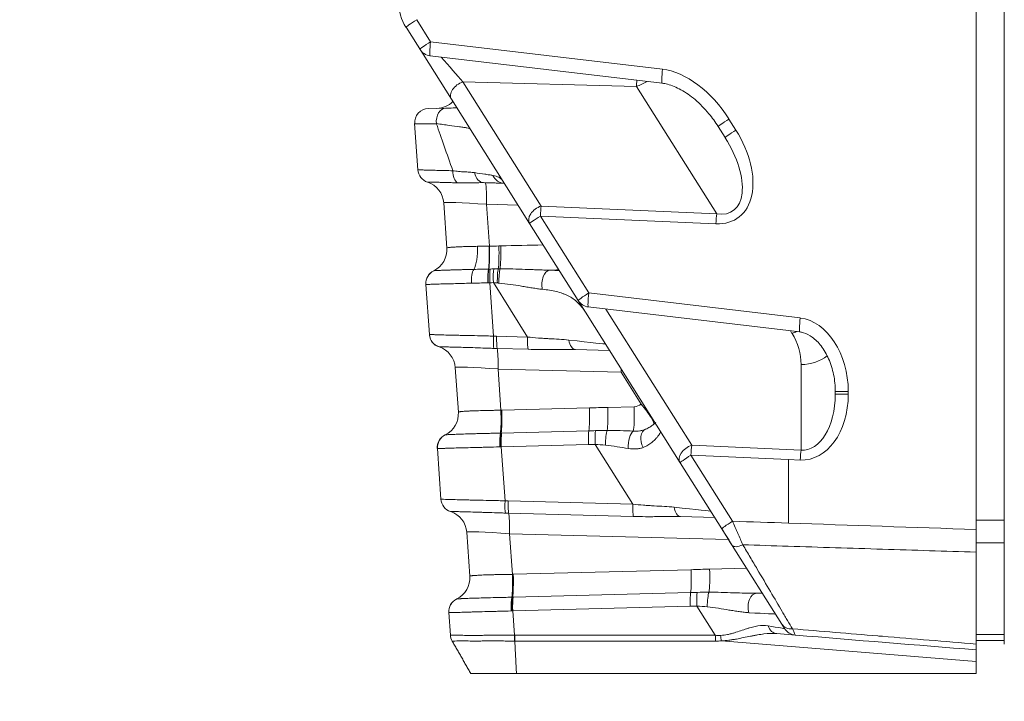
# Model space of a CAD drawing. Header units: millimetres. Extents: x 4 to 836, y 5 to 589.
# Tile 31 of 154: x 468 to 489, y 72 to 87. Entities that reach past the tile are written whole.
import ezdxf

# ---------------------------------------------------------------- set-up
doc = ezdxf.new("R2010")
doc.units = ezdxf.units.MM
doc.layers.add('1', color=7, linetype='Continuous', true_color=0xffffff)
doc.styles.add('ideas_simplex', font='simplex.shx')
doc.dimstyles.get("Standard").update_dxf_attribs({"dimtxt": 0.18, "dimasz": 0.18, "dimexe": 0.18, "dimexo": 0.0625, "dimgap": 0.09, "dimtad": 0, "dimtih": 1, "dimtoh": 1, "dimdec": 4, "dimzin": 0, "dimdsep": 46, "dimtxsty": 'Standard', "dimcen": 0.09, "dimadec": 0, "dimazin": 0, "dimtfac": 1, "dimtdec": 4, "dimtofl": 0, "dimtmove": 0, "dimatfit": 3, "dimfxl": 1, "dimtolj": 1, "dimtzin": 0, "dimarcsym": 0})

# ---------------------------------------------------------------- blocks, each defined once
blk = doc.blocks.new('_U0')
at = {"layer": '1', "color": 152, "lineweight": 13}
for p, q in [((379.695031, 124.782597), (379.695031, 47.920068)), ((504.495031, 74.90566), (504.495031, 47.920068))]:
    blk.add_line(p, q, dxfattribs=at)
at = {"layer": '1', "color": 87, "lineweight": 25}
for p, q in [((435.007531, 57.045068), (433.507531, 57.045068)), ((433.507531, 57.045068), (433.507531, 51.420068)), ((450.682531, 57.045068), (449.182531, 57.045068)), ((450.682531, 51.420068), (450.682531, 57.045068)), ((433.507531, 51.420068), (435.007531, 51.420068)), ((449.182531, 51.420068), (450.682531, 51.420068))]:
    blk.add_line(p, q, dxfattribs=at)
at = {"layer": '1', "color": 27, "lineweight": 13}
blk.add_line((379.695031, 49.920068), (504.495031, 49.920068), dxfattribs=at)
at = {"layer": '1', "color": 27, "lineweight": 18}
for points in [[(379.695031, 49.920068), (382.69503, 50.449049), (382.695033, 49.391087)], [(504.495031, 49.920068), (501.495033, 49.391087), (501.49503, 50.449049)]]:
    blk.add_solid(points, dxfattribs=at)
at = {"layer": '1', "color": 87, "linetype": 'Continuous', "lineweight": 25, "char_height": 3, "attachment_point": 7, "line_spacing_factor": 1.204819, "style": 'ideas_simplex'}
for s, insert in [('\\W1.1692;124,8', (434.979031, 59.180068)), ('\\W1.1692;4.913', (434.979031, 51.867568))]:
    blk.add_mtext(s, dxfattribs=dict(at, insert=insert))

msp = doc.modelspace()

# ---------------------------------------------------------------- linework, layer by layer
at = {"layer": '1', "color": 143, "linetype": 'Continuous', "lineweight": 18}
for p, q in [((488.795, 76.025), (488.795, 195.898)), ((477.016, 85.182), (476.049, 86.717)), ((476.563, 86.11), (481.504, 85.526)), ((478.682, 82.538), (477.016, 85.182)), ((476.525, 84.984), (476.895, 84.994)), ((476.302, 83.683), (476.233, 84.664)), ((482.849, 84.366), (482.699, 84.603)), ((476.92, 82.016), (476.852, 82.978)), ((479.714, 80.9), (478.682, 82.538)), ((476.547, 80.177), (476.473, 81.242)), ((481.89, 77.446), (479.714, 80.9)), ((479.932, 80.762), (484.437, 80.229)), ((480.383, 79.837), (479.658, 79.856)), ((477.164, 78.523), (477.098, 79.471)), ((485.195, 78.904), (485.195, 78.959)), ((476.792, 76.67), (476.717, 77.748)), ((482.775, 76.04), (481.89, 77.446)), ((482.625, 76.279), (481.9, 76.298)), ((477.408, 75.029), (477.343, 75.965)), ((482.998, 75.687), (482.775, 76.04)), ((484.055, 74.009), (482.998, 75.687)), ((488.195, 73.586), (488.195, 75.542)), ((488.795, 73.586), (488.795, 75.531)), ((483.519, 74.668), (483.638, 74.671)), ((476.995, 73.775), (476.961, 74.254)), ((484.115, 73.914), (484.055, 74.009)), ((484.345, 73.775), (483.946, 73.807)), ((488.195, 73.461), (488.195, 73.213)), ((488.195, 72.961), (488.195, 73.213)), ((478.402, 72.961), (488.195, 72.961))]:
    msp.add_line(p, q, dxfattribs=at)
at = {"layer": '1', "color": 143, "linetype": 'Continuous', "lineweight": 13}
for p, q in [((476.278, 86.877), (476.574, 86.408)), ((476.574, 86.408), (481.515, 85.824)), ((477.262, 85.554), (478.928, 82.91)), ((480.961, 85.457), (477.262, 85.554)), ((482.67, 82.744), (480.961, 85.457)), ((482.929, 84.763), (483.078, 84.526)), ((476.509, 83.418), (476.508, 83.418)), ((477.764, 82.948), (477.827, 82.055)), ((478.435, 82.93), (477.764, 82.948)), ((478.928, 82.91), (482.67, 82.744)), ((482.653, 82.532), (478.911, 82.698)), ((478.911, 82.698), (479.943, 81.06)), ((477.835, 81.277), (477.914, 80.142)), ((478.638, 80.122), (477.91, 81.279)), ((479.943, 81.06), (484.448, 80.527)), ((480.309, 80.717), (482.136, 77.818)), ((477.98, 80.14), (478.638, 80.122)), ((484.272, 80.2), (484.24, 80.252)), ((476.754, 79.912), (476.754, 79.912)), ((478.649, 79.86), (477.991, 79.878)), ((484.465, 77.715), (484.465, 79.534)), ((478.009, 79.441), (478.071, 78.563)), ((480.631, 79.372), (478.009, 79.441)), ((481.059, 78.694), (480.631, 79.372)), ((485.195, 78.959), (485.471, 78.959)), ((485.195, 78.904), (485.471, 78.904)), ((485.471, 78.959), (485.471, 78.904)), ((478.089, 78.563), (479.956, 78.612)), ((480.348, 78.624), (480.908, 78.639)), ((478.086, 78.076), (479.944, 78.125)), ((479.937, 77.833), (478.079, 77.784)), ((480.88, 76.564), (480.078, 77.837)), ((478.079, 77.784), (478.159, 76.635)), ((482.136, 77.818), (484.465, 77.715)), ((482.119, 77.606), (483.005, 76.2)), ((484.195, 77.514), (482.119, 77.606)), ((484.448, 77.503), (484.195, 77.514)), ((484.195, 77.514), (484.195, 76.16)), ((478.225, 76.633), (480.88, 76.564)), ((476.999, 76.406), (476.999, 76.405)), ((480.891, 76.302), (478.236, 76.371)), ((478.255, 75.935), (478.315, 75.069)), ((482.919, 75.813), (478.255, 75.935)), ((478.333, 75.07), (482.125, 75.169)), ((482.517, 75.181), (483.304, 75.202)), ((478.33, 74.583), (482.113, 74.682)), ((482.106, 74.39), (478.323, 74.291)), ((478.323, 74.291), (478.359, 73.774)), ((482.638, 73.773), (482.247, 74.394)), ((478.364, 73.773), (482.638, 73.773)), ((482.642, 73.647), (478.367, 73.647)), ((488.195, 73.213), (482.769, 73.654))]:
    msp.add_line(p, q, dxfattribs=at)
at = {"layer": '1', "color": 252, "linetype": 'Continuous', "lineweight": 13}
for p, q in [((488.195, 76.225), (488.795, 76.225)), ((488.795, 75.741), (488.195, 75.741)), ((488.195, 73.786), (488.795, 73.786))]:
    msp.add_line(p, q, dxfattribs=at)
at = {"layer": '1', "color": 252, "linetype": 'Continuous', "lineweight": 18}
for p, q in [((488.195, 75.741), (488.195, 76.088)), ((488.795, 76.021), (488.795, 75.741)), ((488.195, 75.542), (488.195, 75.741)), ((488.795, 75.531), (488.795, 75.741)), ((488.795, 73.661), (488.195, 73.661))]:
    msp.add_line(p, q, dxfattribs=at)
at = {"layer": '1', "color": 143, "linetype": 'Continuous', "lineweight": 18}
for centre, radius, start, end in [((476.895, 87.25), 1, 180, 212.2105), ((476.598, 86.408), 0.3, 212.2105, 263.2514), ((476.533, 84.685), 0.3, 91.5, 184), ((476.695, 85.489), 0.5, 271.5, 314.6811), ((476.601, 83.704), 0.3, 184, 251.9757), ((476.354, 82.943), 0.5, 4, 71.9757), ((476.772, 81.263), 0.3, 116.0243, 184), ((479.968, 81.06), 0.3, 212.2105, 263.2514), ((476.846, 80.197), 0.3, 184, 251.9757), ((476.599, 79.436), 0.5, 4, 71.9757), ((477.016, 77.769), 0.3, 116.0243, 184), ((477.092, 76.691), 0.3, 184, 251.9757), ((476.844, 75.93), 0.5, 4, 71.9757), ((477.26, 74.275), 0.3, 116.0243, 184), ((484.369, 74.074), 0.3, 212.2105, 265.352)]:
    msp.add_arc(centre, radius, start, end, dxfattribs=at)
at = {"layer": '1', "color": 143, "linetype": 'Continuous', "lineweight": 13}
msp.add_arc((480.902, 78.889), 0.25, 271.5, 308.9264, dxfattribs=at)
for centre, major_axis, ratio, start_param, end_param in [((476.303, 86.877), (-0.254, -0.16), 0.043295, 4.781005, 6.283185), ((476.598, 86.408), (-0.254, -0.16), 0.043295, 4.781005, 6.283185), ((476.598, 86.408), (-0.035, -0.298), 0.080476, 4.721912, 6.283175), ((476.772, 86.132), (0.713, -0.819), 0.012841, 4.761208, 5.484351), ((481.539, 85.824), (-0.035, -0.298), 0.080476, 4.721912, 6.27954), ((481.991, 84.282), (1.002, -1.427), 0.600947, 1.487779, 2.648226), ((480.918, 86.023), (0.013, -0.801), 0.059026, 0.784581, 0.997299), ((477.27, 85.342), (0.254, 0.16), 0.654571, 1.208275, 3.141593), ((480.941, 85.987), (0.635, 0.4), 0.654571, 4.349867, 4.689799), ((476.902, 84.694), (0.008, -0.3), 0.691468, 3.141593, 4.796835), ((482.953, 84.763), (-0.254, -0.16), 0.043295, 4.781005, 6.283185), ((477.733, 84.716), (1.5, 0.052), 0.015001, 3.142117, 3.948619), ((478.008, 80.794), (1.886, -5.475), 0.005038, 2.120337, 2.353879), ((482.143, 84.04), (0.976, -1.383), 0.619087, 5.836311, 7.769629), ((482.168, 84.04), (0.846, -1.233), 0.500283, 5.842211, 7.775529), ((483.103, 84.526), (-0.254, -0.16), 0.043295, 4.781005, 6.283185), ((476.601, 83.704), (-0.299, -0.021), 0.999911, 0, 1.188335), ((477.196, 83.692), (-0.01, -0.3), 0.500098, 4.829948, 6.017033), ((477.711, 83.708), (0.008, 0.3), 0.699306, 1.88097, 3.141593), ((478.143, 83.696), (0.008, 0.3), 0.901843, 2.059593, 3.141593), ((477.721, 82.907), (0.013, 0.5), 0.085301, 4.795792, 6.283185), ((477.86, 82.903), (1.008, -0.075), 0.036781, 1.668846, 3.146912), ((478.936, 82.698), (-0.254, -0.16), 0.654571, 4.349867, 6.283185), ((478.936, 82.698), (0.013, 0.3), 0.080955, 0.788352, 1.57438), ((478.936, 82.698), (-0.254, -0.16), 0.043295, 4.781005, 6.283185), ((482.677, 82.532), (0.013, 0.3), 0.080955, 0.788352, 1.57438), ((477.403, 82.006), (0.013, -0.5), 0.343506, 0.469893, 1.656227), ((477.773, 82.015), (0.012, -0.5), 0.095877, 0.464054, 1.650014), ((477.783, 82.015), (0.013, -0.5), 0.089454, 0.463739, 1.649703), ((477.984, 82.02), (-0.012, 0.5), 0.089417, 3.602294, 4.791338), ((478.023, 82.021), (-0.012, 0.5), 0.089278, 3.599985, 4.791496), ((479.895, 78.611), (44.413, 0.884), 0.078542, 1.590075, 1.610406), ((476.772, 81.263), (-0.132, 0.27), 0.999868, 0, 1.187396), ((476.773, 81.263), (-0.126, 0.272), 0.998812, 0.020857, 1.209369), ((477.547, 81.296), (-0.007, 0.3), 0.35166, 0.471534, 1.658016), ((477.825, 81.3), (-0.004, 0.3), 0.118205, 0.465266, 1.652215), ((477.833, 81.3), (-0.004, 0.3), 0.11168, 0.46487, 1.651813), ((477.861, 81.301), (-0.008, 0.3), 0.089493, 0.463259, 1.649658), ((477.936, 81.303), (-0.008, 0.3), 0.089545, 0.4632, 1.649599), ((478.033, 81.305), (-0.002, 0.3), 0.127641, 0.462791, 1.675862), ((478.071, 81.305), (0.001, 0.3), 0.142144, 0.461465, 1.686647), ((479.117, 81.247), (0.006, 0.3), 0.580697, 0.078844, 1.953982), ((479.851, 78.571), (44.417, 0.925), 0.067314, 1.581716, 1.586115), ((479.968, 81.06), (-0.254, -0.16), 0.043295, 4.781005, 6.283185), ((479.968, 81.06), (-0.035, -0.298), 0.080476, 4.721912, 6.283175), ((484.473, 80.527), (-0.035, -0.298), 0.080476, 4.721912, 6.277558), ((484.421, 79.044), (0.119, -1.485), 0.702494, 1.457058, 3.001674), ((477.94, 80.166), (0.013, 0.3), 0.083918, 1.655597, 2.844742), ((478.006, 80.164), (-0.008, -0.3), 0.085301, 4.795792, 5.982191), ((484.253, 80.73), (0.635, 0.4), 0.654571, 4.349867, 4.48958), ((483.215, 79.534), (0, 1.25), 1, 4.712389, 5.274569), ((476.846, 80.198), (-0.299, -0.021), 0.999911, 0.335946, 1.188335), ((478.664, 80.147), (-0.008, -0.3), 0.085301, 4.795792, 5.982191), ((479.666, 80.156), (0.008, 0.3), 0.512573, 1.920751, 3.141593), ((478.388, 80.19), (1.909, -0.217), 0.002715, 5.346643, 6.285359), ((477.966, 79.401), (0.013, 0.5), 0.085301, 4.795792, 5.982191), ((484.445, 80.064), (0.75, 0), 0.707107, 4.738569, 5.582412), ((478.105, 79.397), (1.008, -0.075), 0.036781, 1.668846, 3.146912), ((480.588, 79.332), (0.013, 0.5), 0.085301, 4.795792, 4.936536), ((484.421, 78.99), (0.119, -1.485), 0.702494, 6.195627, 7.740243), ((484.445, 78.99), (0.076, -1.275), 0.585237, 6.207347, 7.751963), ((481.015, 78.654), (0.314, -0.389), 0.118734, 0, 1.57909), ((478.027, 78.522), (-0.014, 0.5), 0.089599, 3.605123, 4.791129), ((478.045, 78.523), (-0.013, 0.5), 0.089526, 3.604858, 4.791214), ((479.912, 78.572), (-0.013, 0.5), 0.089526, 3.604814, 4.791214), ((480.305, 78.584), (-0.013, 0.5), 0.089526, 3.587393, 4.791214), ((480.865, 78.598), (-0.013, 0.5), 0.089526, 3.428986, 4.791214), ((477.016, 77.769), (-0.132, 0.27), 0.999868, 0, 1.187396), ((477.017, 77.769), (-0.126, 0.272), 0.998812, 0.020857, 1.209369), ((478.079, 77.808), (-0.005, 0.3), 0.110731, 0.4646, 1.651491), ((478.096, 77.808), (-0.007, 0.3), 0.0966, 0.463597, 1.650234), ((478.105, 77.808), (-0.008, 0.3), 0.089526, 0.463222, 1.649621), ((479.963, 77.857), (-0.008, 0.3), 0.089526, 0.463222, 1.649621), ((480.104, 77.861), (-0.009, 0.3), 0.089905, 0.462785, 1.649185), ((480.354, 77.863), (0.006, 0.3), 0.186297, 0.452373, 1.718933), ((480.905, 77.832), (0.022, 0.299), 0.396805, 0.312634, 1.879684), ((481.269, 77.882), (-0.117, 0.276), 0.664207, 0, 1.694564), ((482.143, 77.606), (-0.254, -0.16), 0.654571, 4.349867, 6.283185), ((482.143, 77.606), (0.013, 0.3), 0.080955, 0.788352, 1.57438), ((484.473, 77.503), (0.013, 0.3), 0.080955, 0.788352, 1.57438), ((482.143, 77.606), (-0.254, -0.16), 0.043295, 4.781005, 6.283185), ((477.092, 76.691), (0.299, 0.021), 0.999911, 3.141593, 4.329928), ((478.185, 76.66), (-0.013, -0.3), 0.083918, 4.797189, 5.986334), ((478.251, 76.657), (-0.008, -0.3), 0.085301, 4.795792, 5.982191), ((480.906, 76.588), (-0.008, -0.3), 0.085301, 4.795792, 5.982191), ((478.211, 75.894), (-0.013, -0.5), 0.085301, 1.654199, 2.840599), ((481.908, 76.598), (-0.008, -0.3), 0.512573, 5.062344, 6.283185), ((480.63, 76.631), (1.909, -0.217), 0.002715, 5.346643, 6.285359), ((483.029, 76.2), (-0.254, -0.16), 0.043295, 4.781005, 6.283185), ((478.35, 75.891), (1.008, -0.075), 0.036781, 1.668846, 3.146912), ((483.252, 75.847), (-0.254, -0.16), 0.394384, 0, 1.227132), ((482.081, 75.129), (-0.013, 0.5), 0.089526, 3.604814, 4.791214), ((482.474, 75.14), (-0.013, 0.5), 0.089526, 3.587393, 4.791214), ((478.272, 75.029), (0.014, -0.5), 0.089599, 0.46353, 1.649537), ((478.29, 75.029), (-0.013, 0.5), 0.089526, 3.604858, 4.791214), ((482.132, 74.414), (0.008, -0.3), 0.089526, 3.604814, 4.791214), ((482.273, 74.418), (0.009, -0.3), 0.089905, 3.604378, 4.790778), ((482.524, 74.42), (-0.006, -0.3), 0.186297, 3.593965, 4.860525), ((477.262, 74.276), (0.126, -0.272), 0.998812, 3.162449, 4.350961), ((478.323, 74.314), (0.005, -0.3), 0.110731, 3.606193, 4.793084), ((478.34, 74.315), (0.007, -0.3), 0.0966, 3.60519, 4.791826), ((478.349, 74.315), (0.008, -0.3), 0.089526, 3.604814, 4.791214), ((483.527, 74.368), (0.008, -0.3), 0.630219, 3.141593, 5.088122), ((482.08, 74.33), (1.839, -0.105), 0.002954, 5.477977, 6.285291), ((483.97, 74.106), (0.024, 0.299), 0.752324, 2.09814, 3.141593), ((482.127, 74.256), (1.988, -0.342), 0.002462, 5.679582, 6.2854), ((484.309, 74.169), (-0.254, -0.16), 0.81348, 0, 1.00541), ((478.385, 73.798), (0.005, 0.3), 0.086118, 1.65335, 2.095729), ((482.665, 73.797), (0, 0.3), 0.087443, 1.651938, 2.094395), ((480.122, 77.438), (2.94, -3.56), 0.301184, 5.996291, 6.058814), ((480.099, 77.288), (3.062, -3.471), 0.359101, 5.976401, 6.038924), ((482.792, 73.804), (-0.035, 0.298), 0.152544, 1.66784, 2.080428)]:
    msp.add_ellipse(centre, major_axis=major_axis, ratio=ratio, start_param=start_param, end_param=end_param, dxfattribs=at)
at = {"layer": '1', "color": 143, "linetype": 'Continuous', "lineweight": 18}
for centre, major_axis, ratio, start_param, end_param in [((476.421, 81.981), (-0.499, -0.035), 0.999999, 1.956885, 3.141593), ((476.846, 80.198), (-0.299, -0.021), 0.999911, 0, 0.335946), ((476.665, 78.488), (0.499, 0.035), 0.999999, 5.098477, 6.283185), ((476.909, 74.994), (-0.499, -0.035), 0.999999, 1.956885, 3.141593), ((477.261, 74.275), (0.132, -0.27), 0.999868, 3.141593, 4.328989), ((477.294, 73.795), (-0.299, -0.021), 0.999986, 0, 0.453783)]:
    msp.add_ellipse(centre, major_axis=major_axis, ratio=ratio, start_param=start_param, end_param=end_param, dxfattribs=at)
for points, degree in [([(488.195, 106.155), (488.195, 76.024)], 1), ([(476.92, 82.016), (476.92, 82.016)], 1), ([(476.641, 81.532), (476.641, 81.532), (476.64, 81.532), (476.64, 81.532)], 3), ([(476.64, 81.532), (476.64, 81.532), (476.641, 81.532), (476.641, 81.532)], 3), ([(476.547, 80.176), (476.547, 80.176), (476.547, 80.176), (476.547, 80.177)], 3), ([(477.164, 78.523), (477.164, 78.523)], 1), ([(476.885, 78.039), (476.885, 78.039), (476.885, 78.039), (476.885, 78.039)], 3), ([(476.885, 78.039), (476.885, 78.039), (476.885, 78.039), (476.885, 78.039)], 3), ([(482.323, 76.758), (482.376, 76.674), (482.374, 76.677)], 2), ([(477.408, 75.029), (477.408, 75.029)], 1), ([(477.13, 74.545), (477.129, 74.545), (477.129, 74.545), (477.129, 74.545)], 3), ([(477.129, 74.545), (477.129, 74.545), (477.129, 74.545), (477.13, 74.545)], 3), ([(477.429, 72.961), (477.034, 73.645)], 1), ([(488.195, 73.461), (486.912, 73.566), (485.628, 73.67), (484.345, 73.775)], 3)]:
    msp.add_open_spline(points, degree=degree, dxfattribs=at)
for points, knots in [([(481.504, 85.526), (481.542, 85.52), (481.681, 85.494), (481.927, 85.387), (482.227, 85.174), (482.491, 84.903), (482.639, 84.699), (482.699, 84.603)], [0, 0, 0, 0, 0.074838, 0.275017, 0.511896, 0.783313, 1, 1, 1, 1]), ([(476.895, 84.994), (476.949, 84.996), (477.001, 84.997), (477.077, 84.999), (477.102, 85), (477.128, 85), (477.13, 85), (477.132, 85)], [0, 0, 0, 0, 0.648824, 0.648824, 0.973236, 0.973236, 1, 1, 1, 1]), ([(477.703, 83.408), (477.658, 83.409), (477.612, 83.408), (477.519, 83.406), (477.473, 83.405), (477.379, 83.403), (477.333, 83.402), (477.239, 83.402), (477.193, 83.403), (477.147, 83.404)], [0, 0, 0, 0, 0.25, 0.25, 0.5, 0.5, 0.75, 0.75, 1, 1, 1, 1]), ([(478.135, 83.396), (478.134, 83.396), (478.134, 83.396), (478.081, 83.398), (478.018, 83.399), (477.926, 83.402), (477.907, 83.402), (477.869, 83.403), (477.81, 83.405), (477.747, 83.407), (477.703, 83.408)], [0, 0, 0, 0, 0.000469, 0.000469, 0.500234, 0.500234, 0.625176, 0.625176, 0.750117, 1, 1, 1, 1]), ([(478.135, 83.396), (478.108, 83.397), (478.079, 83.398), (478.015, 83.399), (477.981, 83.4), (477.873, 83.403), (477.792, 83.405), (477.703, 83.408)], [0, 0, 0, 0, 0.25, 0.25, 0.5, 0.5, 1, 1, 1, 1]), ([(484.437, 80.229), (484.464, 80.225), (484.557, 80.207), (484.725, 80.118), (484.911, 79.927), (485.068, 79.653), (485.171, 79.32), (485.195, 79.083), (485.195, 78.959)], [0, 0, 0, 0, 0.050858, 0.181159, 0.35065, 0.548442, 0.771002, 1, 1, 1, 1]), ([(479.658, 79.856), (479.578, 79.859), (479.496, 79.859), (479.331, 79.858), (479.248, 79.857), (479.121, 79.856), (479.079, 79.856), (478.994, 79.856), (478.951, 79.856), (478.822, 79.857), (478.736, 79.858), (478.649, 79.86)], [0, 0, 0, 0, 0.25, 0.25, 0.5, 0.5, 0.625, 0.625, 0.75, 0.75, 1, 1, 1, 1]), ([(481.151, 78.158), (481.186, 78.173), (481.216, 78.189), (481.271, 78.221), (481.295, 78.238), (481.336, 78.27), (481.353, 78.285), (481.369, 78.299)], [0, 0, 0, 0, 0.340498, 0.340498, 0.680996, 0.680996, 1, 1, 1, 1]), ([(482.316, 76.769), (482.329, 76.749), (482.361, 76.698), (482.373, 76.68), (482.374, 76.677), (482.374, 76.677)], [0, 0, 0, 0, 0.292474, 0.899514, 1, 1, 1, 1]), ([(481.9, 76.298), (481.82, 76.3), (481.738, 76.3), (481.573, 76.299), (481.49, 76.298), (481.363, 76.298), (481.321, 76.297), (481.236, 76.297), (481.193, 76.297), (481.064, 76.298), (480.978, 76.299), (480.891, 76.302)], [0, 0, 0, 0, 0.25, 0.25, 0.5, 0.5, 0.625, 0.625, 0.75, 0.75, 1, 1, 1, 1]), ([(482.998, 75.687), (482.98, 75.715), (482.962, 75.743), (482.926, 75.801), (482.908, 75.83), (482.88, 75.874), (482.87, 75.889), (482.852, 75.919), (482.842, 75.934), (482.813, 75.98), (482.794, 76.01), (482.775, 76.04)], [0, 0, 0, 0, 0.25, 0.25, 0.5, 0.5, 0.625, 0.625, 0.75, 0.75, 1, 1, 1, 1]), ([(488.195, 76.024), (488.195, 75.982), (488.195, 75.898), (488.195, 75.816), (488.195, 75.756), (488.195, 75.736), (488.195, 75.696), (488.195, 75.676), (488.195, 75.617), (488.195, 75.579), (488.195, 75.542)], [0, 0, 0, 0, 0.25, 0.5, 0.5, 0.625, 0.625, 0.75, 0.75, 1, 1, 1, 1]), ([(484.115, 73.914), (484.115, 73.914), (484.114, 73.916), (484.108, 73.924), (484.105, 73.93), (484.094, 73.947), (484.088, 73.957), (484.073, 73.981), (484.064, 73.994), (484.055, 74.009)], [0, 0, 0, 0, 0.25, 0.25, 0.5, 0.5, 0.75, 0.75, 1, 1, 1, 1]), ([(476.995, 73.775), (476.996, 73.752), (477.001, 73.729), (477.014, 73.686), (477.023, 73.665), (477.034, 73.645)], [0, 0, 0, 0, 0.5, 0.5, 1, 1, 1, 1]), ([(488.195, 73.586), (488.195, 73.565), (488.195, 73.53), (488.195, 73.504), (488.195, 73.488), (488.195, 73.483), (488.195, 73.475), (488.195, 73.472), (488.195, 73.464), (488.195, 73.461), (488.195, 73.461)], [0, 0, 0, 0, 0.250182, 0.500365, 0.500365, 0.625456, 0.625456, 0.750547, 0.750547, 1, 1, 1, 1]), ([(478.402, 72.961), (478.168, 72.961), (477.942, 72.961), (477.565, 72.961), (477.44, 72.961), (477.429, 72.961), (477.429, 72.961), (477.429, 72.961)], [0, 0, 0, 0, 0.444489, 0.444489, 0.97588, 0.97588, 1, 1, 1, 1])]:
    msp.add_open_spline(points, degree=3, knots=knots, dxfattribs=at)
at = {"layer": '1', "color": 143, "linetype": 'Continuous', "lineweight": 13}
for points, knots in [([(477.412, 84.554), (477.41, 84.557), (477.403, 84.56), (477.381, 84.566), (477.366, 84.569), (477.337, 84.575), (477.327, 84.577), (477.304, 84.581), (477.291, 84.583), (477.252, 84.589), (477.222, 84.594), (477.125, 84.608), (477.05, 84.618), (476.946, 84.631), (476.925, 84.634), (476.881, 84.64), (476.815, 84.648), (476.745, 84.657), (476.696, 84.664)], [0, 0, 0, 0, 0.125, 0.125, 0.25, 0.25, 0.3125, 0.3125, 0.375, 0.375, 0.5, 0.5, 0.75, 0.75, 0.8125, 0.8125, 0.875, 1, 1, 1, 1]), ([(476.302, 83.683), (476.302, 83.683), (476.306, 83.682), (476.319, 83.682), (476.324, 83.681), (476.334, 83.681), (476.337, 83.681), (476.345, 83.681), (476.349, 83.68), (476.37, 83.68), (476.411, 83.678), (476.468, 83.676), (476.509, 83.675), (476.518, 83.675), (476.535, 83.675), (476.561, 83.674), (476.59, 83.673), (476.649, 83.671), (476.691, 83.67), (476.759, 83.669), (476.783, 83.668), (476.832, 83.667), (476.857, 83.666), (476.935, 83.664), (476.989, 83.663), (477.046, 83.662)], [0, 0, 0, 0, 0.125, 0.125, 0.1875, 0.1875, 0.21875, 0.21875, 0.25, 0.25, 0.375, 0.5, 0.5, 0.53125, 0.53125, 0.5625, 0.625, 0.625, 0.75, 0.75, 0.8125, 0.8125, 0.875, 0.875, 1, 1, 1, 1]), ([(477.046, 83.662), (477.088, 83.655), (477.129, 83.65), (477.21, 83.643), (477.249, 83.64), (477.326, 83.636), (477.364, 83.635), (477.438, 83.63), (477.474, 83.626), (477.509, 83.621)], [0, 0, 0, 0, 0.25, 0.25, 0.5, 0.5, 0.75, 0.75, 1, 1, 1, 1]), ([(477.509, 83.621), (477.588, 83.61), (477.66, 83.599), (477.759, 83.584), (477.79, 83.579), (477.848, 83.57), (477.875, 83.566), (477.9, 83.562)], [0, 0, 0, 0, 0.5, 0.5, 0.75, 0.75, 1, 1, 1, 1]), ([(477.9, 83.562), (477.951, 83.554), (477.993, 83.541), (478.061, 83.504), (478.088, 83.481), (478.107, 83.45)], [0, 0, 0, 0, 0.5, 0.5, 1, 1, 1, 1]), ([(477.147, 83.404), (477.099, 83.406), (477.053, 83.407), (476.987, 83.409), (476.966, 83.41), (476.924, 83.411), (476.904, 83.411), (476.846, 83.413), (476.81, 83.414), (476.76, 83.415), (476.744, 83.416), (476.713, 83.416), (476.699, 83.417), (476.657, 83.418), (476.608, 83.419), (476.572, 83.419), (476.549, 83.419), (476.543, 83.419), (476.531, 83.419), (476.526, 83.419), (476.514, 83.419), (476.51, 83.419), (476.509, 83.418)], [0, 0, 0, 0, 0.125, 0.125, 0.1875, 0.1875, 0.25, 0.25, 0.375, 0.375, 0.4375, 0.4375, 0.5, 0.5, 0.625, 0.75, 0.75, 0.8125, 0.8125, 0.875, 0.875, 1, 1, 1, 1]), ([(476.92, 82.016), (476.92, 82.018), (476.927, 82.022), (476.95, 82.025), (476.972, 82.028), (476.981, 82.029), (476.999, 82.031), (477.01, 82.032), (477.043, 82.034), (477.068, 82.036), (477.112, 82.038), (477.127, 82.039), (477.159, 82.041), (477.176, 82.041), (477.229, 82.044), (477.266, 82.045), (477.326, 82.047), (477.347, 82.048), (477.389, 82.049), (477.411, 82.049), (477.478, 82.051), (477.525, 82.052), (477.573, 82.053)], [0, 0, 0, 0, 0.125, 0.25, 0.25, 0.3125, 0.3125, 0.375, 0.375, 0.5, 0.5, 0.5625, 0.5625, 0.625, 0.625, 0.75, 0.75, 0.8125, 0.8125, 0.875, 0.875, 1, 1, 1, 1]), ([(476.641, 81.532), (476.643, 81.533), (476.656, 81.535), (476.687, 81.537), (476.718, 81.538), (476.729, 81.539), (476.754, 81.54), (476.768, 81.541), (476.812, 81.542), (476.845, 81.544), (476.902, 81.546), (476.921, 81.546), (476.953, 81.547), (476.963, 81.548), (476.985, 81.548), (476.996, 81.549), (477.052, 81.55), (477.101, 81.552), (477.177, 81.554), (477.204, 81.555), (477.245, 81.556), (477.258, 81.556), (477.286, 81.557), (477.301, 81.557), (477.372, 81.559), (477.431, 81.561), (477.493, 81.562)], [0, 0, 0, 0, 0.125, 0.25, 0.25, 0.3125, 0.3125, 0.375, 0.375, 0.5, 0.5, 0.5625, 0.5625, 0.59375, 0.59375, 0.625, 0.625, 0.75, 0.75, 0.8125, 0.8125, 0.84375, 0.84375, 0.875, 0.875, 1, 1, 1, 1]), ([(478.053, 81.573), (478.144, 81.574), (478.235, 81.573), (478.414, 81.569), (478.503, 81.566), (478.635, 81.561), (478.679, 81.559), (478.767, 81.556), (478.811, 81.554), (478.897, 81.551), (478.94, 81.549), (479.025, 81.547), (479.067, 81.546), (479.109, 81.546)], [0, 0, 0, 0, 0.25, 0.25, 0.5, 0.5, 0.625, 0.625, 0.75, 0.75, 0.875, 0.875, 1, 1, 1, 1]), ([(477.442, 81.268), (477.373, 81.266), (477.307, 81.264), (477.181, 81.261), (477.12, 81.259), (477.048, 81.257), (477.034, 81.257), (477.005, 81.256), (476.991, 81.256), (476.95, 81.255), (476.924, 81.254), (476.848, 81.252), (476.801, 81.251), (476.737, 81.249), (476.717, 81.248), (476.688, 81.248), (476.679, 81.247), (476.661, 81.247), (476.652, 81.247), (476.61, 81.245), (476.581, 81.244), (476.545, 81.243), (476.534, 81.243), (476.515, 81.243), (476.507, 81.242), (476.486, 81.242), (476.478, 81.241), (476.474, 81.241)], [0, 0, 0, 0, 0.125, 0.125, 0.25, 0.25, 0.28125, 0.28125, 0.3125, 0.3125, 0.375, 0.375, 0.5, 0.5, 0.5625, 0.5625, 0.59375, 0.59375, 0.625, 0.625, 0.75, 0.75, 0.8125, 0.8125, 0.875, 0.875, 1, 1, 1, 1]), ([(477.79, 81.275), (477.73, 81.274), (477.672, 81.273), (477.556, 81.27), (477.498, 81.269), (477.442, 81.268)], [0, 0, 0, 0, 0.5, 0.5, 1, 1, 1, 1]), ([(477.8, 81.276), (477.798, 81.276), (477.797, 81.276), (477.793, 81.276), (477.792, 81.275), (477.79, 81.275)], [0, 0, 0, 0, 0.522587, 0.522587, 1, 1, 1, 1]), ([(478.953, 81.138), (478.919, 81.141), (478.883, 81.146), (478.811, 81.156), (478.774, 81.162), (478.718, 81.171), (478.699, 81.174), (478.662, 81.18), (478.605, 81.19), (478.547, 81.199), (478.431, 81.219), (478.352, 81.231), (478.193, 81.253), (478.112, 81.263), (478.029, 81.27)], [0, 0, 0, 0, 0.125, 0.125, 0.25, 0.25, 0.3125, 0.3125, 0.375, 0.5, 0.5, 0.75, 0.75, 1, 1, 1, 1]), ([(479.864, 80.662), (479.816, 80.737), (479.764, 80.802), (479.645, 80.914), (479.579, 80.961), (479.484, 81.009), (479.464, 81.018), (479.424, 81.035), (479.363, 81.059), (479.297, 81.078), (479.16, 81.111), (479.061, 81.126), (478.953, 81.138)], [0, 0, 0, 0, 0.25, 0.25, 0.5, 0.5, 0.5625, 0.5625, 0.625, 0.75, 0.75, 1, 1, 1, 1]), ([(476.547, 80.177), (476.547, 80.176), (476.548, 80.176), (476.55, 80.176), (476.551, 80.176), (476.558, 80.176), (476.564, 80.175), (476.59, 80.174), (476.615, 80.173), (476.657, 80.172), (476.666, 80.171), (476.685, 80.171), (476.715, 80.17), (476.749, 80.169), (476.822, 80.167), (476.878, 80.165), (477.004, 80.162), (477.072, 80.161), (477.183, 80.158), (477.221, 80.157), (477.28, 80.156), (477.3, 80.155), (477.341, 80.154), (477.361, 80.154), (477.466, 80.152), (477.552, 80.15), (477.685, 80.147), (477.73, 80.146), (477.798, 80.144), (477.821, 80.144), (477.868, 80.143), (477.891, 80.142), (477.914, 80.142)], [0, 0, 0, 0, 0.03125, 0.03125, 0.0625, 0.0625, 0.125, 0.125, 0.25, 0.25, 0.28125, 0.28125, 0.3125, 0.375, 0.375, 0.5, 0.5, 0.625, 0.625, 0.6875, 0.6875, 0.71875, 0.71875, 0.75, 0.75, 0.875, 0.875, 0.9375, 0.9375, 0.96875, 0.96875, 1, 1, 1, 1]), ([(478.638, 80.122), (478.715, 80.114), (478.792, 80.106), (478.907, 80.097), (478.945, 80.095), (479.021, 80.09), (479.058, 80.088), (479.169, 80.082), (479.241, 80.078), (479.382, 80.07), (479.451, 80.065), (479.519, 80.057)], [0, 0, 0, 0, 0.25, 0.25, 0.375, 0.375, 0.5, 0.5, 0.75, 0.75, 1, 1, 1, 1]), ([(477.921, 79.88), (477.901, 79.881), (477.881, 79.881), (477.842, 79.883), (477.822, 79.883), (477.764, 79.885), (477.726, 79.887), (477.614, 79.89), (477.541, 79.893), (477.453, 79.896), (477.435, 79.896), (477.401, 79.897), (477.35, 79.899), (477.301, 79.9), (477.208, 79.903), (477.15, 79.905), (477.042, 79.908), (476.995, 79.909), (476.932, 79.911), (476.913, 79.911), (476.877, 79.912), (476.861, 79.912), (476.817, 79.913), (476.795, 79.913), (476.772, 79.913), (476.766, 79.913), (476.759, 79.913), (476.758, 79.913), (476.755, 79.912), (476.754, 79.912), (476.754, 79.912)], [0, 0, 0, 0, 0.03125, 0.03125, 0.0625, 0.0625, 0.125, 0.125, 0.25, 0.25, 0.28125, 0.28125, 0.3125, 0.375, 0.375, 0.5, 0.5, 0.625, 0.625, 0.6875, 0.6875, 0.75, 0.75, 0.875, 0.875, 0.9375, 0.9375, 0.96875, 0.96875, 1, 1, 1, 1]), ([(477.164, 78.523), (477.164, 78.525), (477.169, 78.527), (477.186, 78.53), (477.193, 78.531), (477.205, 78.533), (477.21, 78.534), (477.22, 78.535), (477.225, 78.535), (477.252, 78.538), (477.28, 78.54), (477.328, 78.543), (477.345, 78.544), (477.373, 78.545), (477.383, 78.546), (477.402, 78.547), (477.412, 78.547), (477.464, 78.55), (477.51, 78.551), (477.583, 78.554), (477.609, 78.554), (477.662, 78.556), (477.689, 78.557), (477.771, 78.559), (477.828, 78.56), (477.918, 78.561), (477.948, 78.562), (478.009, 78.562), (478.04, 78.563), (478.071, 78.563)], [0, 0, 0, 0, 0.125, 0.125, 0.1875, 0.1875, 0.21875, 0.21875, 0.25, 0.25, 0.375, 0.375, 0.4375, 0.4375, 0.46875, 0.46875, 0.5, 0.5, 0.625, 0.625, 0.6875, 0.6875, 0.75, 0.75, 0.875, 0.875, 0.9375, 0.9375, 1, 1, 1, 1]), ([(476.885, 78.039), (476.887, 78.04), (476.896, 78.041), (476.92, 78.042), (476.93, 78.043), (476.947, 78.044), (476.953, 78.044), (476.966, 78.045), (476.973, 78.045), (477.01, 78.047), (477.046, 78.048), (477.109, 78.051), (477.132, 78.052), (477.18, 78.053), (477.205, 78.054), (477.286, 78.057), (477.344, 78.058), (477.438, 78.061), (477.47, 78.062), (477.521, 78.063), (477.538, 78.064), (477.572, 78.065), (477.59, 78.065), (477.678, 78.067), (477.751, 78.069), (477.864, 78.072), (477.903, 78.072), (477.981, 78.074), (478.02, 78.075), (478.059, 78.076)], [0, 0, 0, 0, 0.125, 0.125, 0.1875, 0.1875, 0.21875, 0.21875, 0.25, 0.25, 0.375, 0.375, 0.4375, 0.4375, 0.5, 0.5, 0.625, 0.625, 0.6875, 0.6875, 0.71875, 0.71875, 0.75, 0.75, 0.875, 0.875, 0.9375, 0.9375, 1, 1, 1, 1]), ([(480.336, 78.133), (480.43, 78.133), (480.523, 78.131), (480.707, 78.126), (480.799, 78.123), (480.89, 78.119)], [0, 0, 0, 0, 0.5, 0.5, 1, 1, 1, 1]), ([(480.89, 78.119), (480.938, 78.116), (480.984, 78.118), (481.039, 78.126), (481.05, 78.128), (481.071, 78.132), (481.082, 78.135), (481.113, 78.143), (481.133, 78.15), (481.151, 78.158)], [0, 0, 0, 0, 0.5, 0.5, 0.625, 0.625, 0.75, 0.75, 1, 1, 1, 1]), ([(481.476, 78.103), (481.476, 78.103), (481.475, 78.1), (481.469, 78.089), (481.464, 78.081), (481.455, 78.065), (481.451, 78.059), (481.443, 78.047), (481.438, 78.04), (481.423, 78.019), (481.411, 78.003), (481.383, 77.969), (481.367, 77.951), (481.339, 77.923), (481.329, 77.913), (481.307, 77.894), (481.296, 77.884), (481.259, 77.856), (481.232, 77.837), (481.171, 77.801), (481.138, 77.785), (481.101, 77.77)], [0, 0, 0, 0, 0.125, 0.125, 0.25, 0.25, 0.3125, 0.3125, 0.375, 0.375, 0.5, 0.5, 0.625, 0.625, 0.6875, 0.6875, 0.75, 0.75, 0.875, 0.875, 1, 1, 1, 1]), ([(478.046, 77.783), (477.957, 77.781), (477.871, 77.779), (477.745, 77.776), (477.704, 77.774), (477.642, 77.773), (477.622, 77.772), (477.581, 77.771), (477.561, 77.771), (477.462, 77.768), (477.387, 77.766), (477.282, 77.763), (477.248, 77.763), (477.199, 77.761), (477.183, 77.761), (477.151, 77.76), (477.135, 77.76), (477.06, 77.757), (477.006, 77.756), (476.934, 77.754), (476.912, 77.753), (476.881, 77.752), (476.871, 77.752), (476.852, 77.752), (476.843, 77.751), (476.8, 77.75), (476.773, 77.749), (476.744, 77.748), (476.736, 77.748), (476.728, 77.748), (476.725, 77.748), (476.721, 77.748), (476.72, 77.748), (476.719, 77.748)], [0, 0, 0, 0, 0.125, 0.125, 0.1875, 0.1875, 0.21875, 0.21875, 0.25, 0.25, 0.375, 0.375, 0.4375, 0.4375, 0.46875, 0.46875, 0.5, 0.5, 0.625, 0.625, 0.6875, 0.6875, 0.71875, 0.71875, 0.75, 0.75, 0.875, 0.875, 0.9375, 0.9375, 0.96875, 0.96875, 1, 1, 1, 1]), ([(480.785, 77.749), (480.707, 77.762), (480.627, 77.775), (480.464, 77.8), (480.382, 77.811), (480.298, 77.82)], [0, 0, 0, 0, 0.5, 0.5, 1, 1, 1, 1]), ([(481.101, 77.77), (481.079, 77.762), (481.055, 77.755), (481.018, 77.747), (481.005, 77.745), (480.979, 77.742), (480.966, 77.74), (480.899, 77.736), (480.843, 77.74), (480.785, 77.749)], [0, 0, 0, 0, 0.25, 0.25, 0.375, 0.375, 0.5, 0.5, 1, 1, 1, 1]), ([(476.792, 76.67), (476.792, 76.67), (476.793, 76.67), (476.795, 76.67), (476.797, 76.67), (476.803, 76.669), (476.81, 76.669), (476.835, 76.668), (476.86, 76.667), (476.902, 76.665), (476.911, 76.665), (476.93, 76.664), (476.96, 76.664), (476.994, 76.663), (477.067, 76.661), (477.123, 76.659), (477.249, 76.656), (477.317, 76.654), (477.428, 76.652), (477.466, 76.651), (477.525, 76.649), (477.545, 76.649), (477.586, 76.648), (477.607, 76.648), (477.711, 76.645), (477.797, 76.643), (477.93, 76.64), (477.975, 76.639), (478.044, 76.638), (478.067, 76.637), (478.113, 76.636), (478.136, 76.636), (478.159, 76.635)], [0, 0, 0, 0, 0.03125, 0.03125, 0.0625, 0.0625, 0.125, 0.125, 0.25, 0.25, 0.28125, 0.28125, 0.3125, 0.375, 0.375, 0.5, 0.5, 0.625, 0.625, 0.6875, 0.6875, 0.71875, 0.71875, 0.75, 0.75, 0.875, 0.875, 0.9375, 0.9375, 0.96875, 0.96875, 1, 1, 1, 1]), ([(480.88, 76.564), (480.957, 76.555), (481.034, 76.548), (481.149, 76.539), (481.187, 76.536), (481.263, 76.531), (481.3, 76.529), (481.41, 76.523), (481.483, 76.52), (481.624, 76.511), (481.693, 76.506), (481.761, 76.499)], [0, 0, 0, 0, 0.25, 0.25, 0.375, 0.375, 0.5, 0.5, 0.75, 0.75, 1, 1, 1, 1]), ([(478.166, 76.373), (478.146, 76.374), (478.126, 76.375), (478.087, 76.376), (478.068, 76.377), (478.01, 76.379), (477.971, 76.38), (477.859, 76.384), (477.786, 76.386), (477.698, 76.389), (477.68, 76.39), (477.646, 76.391), (477.595, 76.393), (477.546, 76.394), (477.453, 76.397), (477.395, 76.398), (477.288, 76.401), (477.24, 76.403), (477.178, 76.404), (477.158, 76.405), (477.123, 76.405), (477.106, 76.406), (477.062, 76.406), (477.04, 76.407), (477.017, 76.407), (477.011, 76.406), (477.005, 76.406), (477.003, 76.406), (477, 76.406), (477, 76.406), (476.999, 76.406)], [0, 0, 0, 0, 0.03125, 0.03125, 0.0625, 0.0625, 0.125, 0.125, 0.25, 0.25, 0.28125, 0.28125, 0.3125, 0.375, 0.375, 0.5, 0.5, 0.625, 0.625, 0.6875, 0.6875, 0.75, 0.75, 0.875, 0.875, 0.9375, 0.9375, 0.96875, 0.96875, 1, 1, 1, 1]), ([(483.005, 76.2), (483.024, 76.157), (483.043, 76.113), (483.071, 76.048), (483.08, 76.027), (483.099, 75.984), (483.108, 75.963), (483.136, 75.9), (483.154, 75.859), (483.19, 75.778), (483.208, 75.738), (483.226, 75.699)], [0, 0, 0, 0, 0.25, 0.25, 0.375, 0.375, 0.5, 0.5, 0.75, 0.75, 1, 1, 1, 1]), ([(483.226, 75.699), (483.278, 75.61), (483.33, 75.522), (483.406, 75.392), (483.432, 75.349), (483.482, 75.264), (483.507, 75.222), (483.63, 75.014), (483.724, 74.855), (483.901, 74.554), (483.985, 74.412), (484.084, 74.245), (484.103, 74.213), (484.141, 74.148), (484.16, 74.117), (484.215, 74.024), (484.249, 73.965), (484.283, 73.909)], [0, 0, 0, 0, 0.125, 0.125, 0.1875, 0.1875, 0.25, 0.25, 0.5, 0.5, 0.75, 0.75, 0.8125, 0.8125, 0.875, 0.875, 1, 1, 1, 1]), ([(488.195, 75.542), (487.531, 75.563), (486.867, 75.584), (485.531, 75.626), (484.86, 75.647), (483.868, 75.678), (483.547, 75.689), (483.226, 75.699)], [0, 0, 0, 0, 0.400895, 0.400895, 0.806151, 0.806151, 1, 1, 1, 1]), ([(477.408, 75.029), (477.408, 75.031), (477.414, 75.033), (477.43, 75.037), (477.437, 75.038), (477.45, 75.039), (477.454, 75.04), (477.464, 75.041), (477.469, 75.042), (477.497, 75.044), (477.524, 75.046), (477.572, 75.049), (477.589, 75.05), (477.617, 75.052), (477.627, 75.052), (477.647, 75.053), (477.657, 75.054), (477.709, 75.056), (477.754, 75.058), (477.827, 75.06), (477.853, 75.061), (477.906, 75.062), (477.933, 75.063), (478.015, 75.065), (478.073, 75.066), (478.162, 75.067), (478.192, 75.068), (478.253, 75.069), (478.284, 75.069), (478.315, 75.069)], [0, 0, 0, 0, 0.125, 0.125, 0.1875, 0.1875, 0.21875, 0.21875, 0.25, 0.25, 0.375, 0.375, 0.4375, 0.4375, 0.46875, 0.46875, 0.5, 0.5, 0.625, 0.625, 0.6875, 0.6875, 0.75, 0.75, 0.875, 0.875, 0.9375, 0.9375, 1, 1, 1, 1]), ([(482.505, 74.69), (482.593, 74.69), (482.68, 74.688), (482.853, 74.683), (482.939, 74.68), (483.109, 74.674), (483.193, 74.671), (483.318, 74.668), (483.359, 74.667), (483.44, 74.666), (483.48, 74.667), (483.519, 74.668)], [0, 0, 0, 0, 0.25, 0.25, 0.5, 0.5, 0.75, 0.75, 0.875, 0.875, 1, 1, 1, 1]), ([(477.13, 74.545), (477.132, 74.546), (477.141, 74.547), (477.165, 74.549), (477.174, 74.549), (477.191, 74.55), (477.197, 74.551), (477.211, 74.551), (477.218, 74.552), (477.255, 74.553), (477.291, 74.555), (477.353, 74.557), (477.376, 74.558), (477.424, 74.56), (477.45, 74.56), (477.53, 74.563), (477.588, 74.565), (477.682, 74.567), (477.715, 74.568), (477.765, 74.57), (477.782, 74.57), (477.817, 74.571), (477.834, 74.571), (477.922, 74.574), (477.995, 74.575), (478.108, 74.578), (478.147, 74.579), (478.225, 74.581), (478.264, 74.581), (478.304, 74.582)], [0, 0, 0, 0, 0.125, 0.125, 0.1875, 0.1875, 0.21875, 0.21875, 0.25, 0.25, 0.375, 0.375, 0.4375, 0.4375, 0.5, 0.5, 0.625, 0.625, 0.6875, 0.6875, 0.71875, 0.71875, 0.75, 0.75, 0.875, 0.875, 0.9375, 0.9375, 1, 1, 1, 1]), ([(478.29, 74.29), (478.202, 74.287), (478.116, 74.285), (477.989, 74.282), (477.948, 74.281), (477.886, 74.279), (477.866, 74.279), (477.826, 74.278), (477.806, 74.277), (477.706, 74.275), (477.632, 74.273), (477.526, 74.27), (477.492, 74.269), (477.443, 74.268), (477.427, 74.267), (477.395, 74.266), (477.38, 74.266), (477.304, 74.264), (477.25, 74.262), (477.178, 74.26), (477.156, 74.26), (477.125, 74.259), (477.115, 74.259), (477.096, 74.258), (477.087, 74.258), (477.044, 74.257), (477.018, 74.256), (476.989, 74.255), (476.981, 74.255), (476.972, 74.254), (476.969, 74.254), (476.965, 74.254), (476.964, 74.254), (476.963, 74.254)], [0, 0, 0, 0, 0.125, 0.125, 0.1875, 0.1875, 0.21875, 0.21875, 0.25, 0.25, 0.375, 0.375, 0.4375, 0.4375, 0.46875, 0.46875, 0.5, 0.5, 0.625, 0.625, 0.6875, 0.6875, 0.71875, 0.71875, 0.75, 0.75, 0.875, 0.875, 0.9375, 0.9375, 0.96875, 0.96875, 1, 1, 1, 1]), ([(483.354, 74.253), (483.322, 74.255), (483.288, 74.258), (483.22, 74.266), (483.185, 74.27), (483.113, 74.281), (483.077, 74.286), (483.004, 74.298), (482.967, 74.304), (482.856, 74.322), (482.78, 74.335), (482.626, 74.357), (482.547, 74.368), (482.467, 74.377)], [0, 0, 0, 0, 0.125, 0.125, 0.25, 0.25, 0.375, 0.375, 0.5, 0.5, 0.75, 0.75, 1, 1, 1, 1]), ([(482.75, 73.77), (482.801, 73.772), (482.851, 73.779), (482.925, 73.793), (482.949, 73.799), (482.997, 73.811), (483.021, 73.818), (483.09, 73.839), (483.135, 73.853), (483.222, 73.883), (483.265, 73.897), (483.327, 73.917), (483.348, 73.924), (483.389, 73.936), (483.409, 73.941), (483.469, 73.957), (483.508, 73.965), (483.621, 73.982), (483.693, 73.983), (483.763, 73.971)], [0, 0, 0, 0, 0.125, 0.125, 0.1875, 0.1875, 0.25, 0.25, 0.375, 0.375, 0.5, 0.5, 0.5625, 0.5625, 0.625, 0.625, 0.75, 0.75, 1, 1, 1, 1]), ([(484.283, 73.909), (484.292, 73.887), (484.301, 73.868), (484.316, 73.835), (484.322, 73.821), (484.333, 73.798), (484.337, 73.789), (484.342, 73.778), (484.344, 73.775), (484.345, 73.775)], [0, 0, 0, 0, 0.25, 0.25, 0.5, 0.5, 0.75, 0.75, 1, 1, 1, 1]), ([(484.283, 73.909), (484.889, 73.859), (485.495, 73.809), (486.133, 73.756), (486.165, 73.753), (486.863, 73.696), (487.529, 73.641), (488.195, 73.586)], [0, 0, 0, 0, 0.464812, 0.464812, 0.489325, 0.489325, 1, 1, 1, 1]), ([(476.995, 73.775), (476.995, 73.774), (476.995, 73.774), (476.998, 73.774), (476.999, 73.774), (477.006, 73.773), (477.012, 73.773), (477.038, 73.774), (477.063, 73.774), (477.105, 73.774), (477.113, 73.774), (477.132, 73.773), (477.162, 73.773), (477.196, 73.773), (477.269, 73.771), (477.324, 73.77), (477.419, 73.769), (477.451, 73.769), (477.52, 73.769), (477.591, 73.77), (477.667, 73.771), (477.746, 73.772), (477.787, 73.772), (477.911, 73.773), (477.997, 73.774), (478.13, 73.774), (478.175, 73.774), (478.244, 73.774), (478.267, 73.774), (478.313, 73.774), (478.336, 73.774), (478.359, 73.774)], [0, 0, 0, 0, 0.03125, 0.03125, 0.0625, 0.0625, 0.125, 0.125, 0.25, 0.25, 0.28125, 0.28125, 0.3125, 0.375, 0.375, 0.5, 0.5, 0.5625, 0.5625, 0.625, 0.6875, 0.6875, 0.75, 0.75, 0.875, 0.875, 0.9375, 0.9375, 0.96875, 0.96875, 1, 1, 1, 1]), ([(478.361, 73.648), (478.338, 73.648), (478.316, 73.649), (478.271, 73.649), (478.248, 73.649), (478.181, 73.65), (478.138, 73.651), (478.008, 73.652), (477.925, 73.652), (477.804, 73.652), (477.764, 73.652), (477.687, 73.651), (477.613, 73.65), (477.544, 73.65), (477.478, 73.65), (477.446, 73.65), (477.354, 73.651), (477.3, 73.652), (477.229, 73.652), (477.207, 73.652), (477.177, 73.652), (477.168, 73.652), (477.149, 73.652), (477.141, 73.652), (477.1, 73.651), (477.076, 73.65), (477.051, 73.648), (477.045, 73.647), (477.038, 73.646), (477.037, 73.646), (477.035, 73.646), (477.034, 73.646), (477.034, 73.645)], [0, 0, 0, 0, 0.03125, 0.03125, 0.0625, 0.0625, 0.125, 0.125, 0.25, 0.25, 0.3125, 0.3125, 0.375, 0.4375, 0.4375, 0.5, 0.5, 0.625, 0.625, 0.6875, 0.6875, 0.71875, 0.71875, 0.75, 0.75, 0.875, 0.875, 0.9375, 0.9375, 0.96875, 0.96875, 1, 1, 1, 1]), ([(478.364, 73.773), (478.364, 73.751), (478.364, 73.729), (478.365, 73.686), (478.366, 73.666), (478.367, 73.647)], [0, 0, 0, 0, 0.5, 0.5, 1, 1, 1, 1]), ([(483.946, 73.807), (483.857, 73.814), (483.768, 73.811), (483.629, 73.795), (483.581, 73.788), (483.51, 73.776), (483.485, 73.772), (483.437, 73.763), (483.413, 73.758), (483.339, 73.743), (483.289, 73.733), (483.189, 73.712), (483.138, 73.702), (483.061, 73.688), (483.034, 73.683), (482.982, 73.675), (482.956, 73.671), (482.876, 73.661), (482.823, 73.656), (482.769, 73.654)], [0, 0, 0, 0, 0.25, 0.25, 0.375, 0.375, 0.4375, 0.4375, 0.5, 0.5, 0.625, 0.625, 0.75, 0.75, 0.8125, 0.8125, 0.875, 0.875, 1, 1, 1, 1])]:
    msp.add_open_spline(points, degree=3, knots=knots, dxfattribs=at)
for points, degree in [([(477.573, 82.053), (477.613, 82.054), (477.694, 82.055), (477.778, 82.055), (477.82, 82.055)], 3), ([(477.82, 82.055), (477.822, 82.055), (477.824, 82.055), (477.827, 82.055)], 3), ([(477.827, 82.055), (477.893, 82.057), (477.96, 82.059), (478.027, 82.061)], 3), ([(478.027, 82.061), (478.04, 82.061), (478.054, 82.061), (478.067, 82.062)], 3), ([(476.641, 81.532), (476.641, 81.532), (476.64, 81.532), (476.64, 81.532)], 3), ([(477.493, 81.562), (477.543, 81.563), (477.646, 81.565), (477.752, 81.567), (477.806, 81.568)], 3), ([(477.806, 81.568), (477.809, 81.568), (477.811, 81.568), (477.814, 81.568)], 3), ([(477.814, 81.568), (477.823, 81.569), (477.833, 81.569), (477.842, 81.569)], 3), ([(477.842, 81.569), (477.867, 81.57), (477.892, 81.57), (477.917, 81.571)], 3), ([(477.917, 81.571), (477.949, 81.572), (477.982, 81.572), (478.015, 81.573)], 3), ([(478.015, 81.573), (478.028, 81.573), (478.04, 81.573), (478.053, 81.573)], 3), ([(479.109, 81.546), (479.185, 81.544), (479.256, 81.54), (479.324, 81.533)], 3), ([(476.473, 81.241), (476.473, 81.241), (476.473, 81.241), (476.473, 81.242)], 3), ([(476.474, 81.241), (476.474, 81.241), (476.473, 81.241), (476.473, 81.241)], 3), ([(477.835, 81.277), (477.823, 81.276), (477.812, 81.276), (477.8, 81.276)], 3), ([(477.91, 81.279), (477.885, 81.278), (477.86, 81.277), (477.835, 81.277)], 3), ([(477.995, 81.273), (477.967, 81.275), (477.938, 81.277), (477.91, 81.279)], 3), ([(478.029, 81.27), (478.018, 81.271), (478.006, 81.272), (477.995, 81.273)], 3), ([(477.914, 80.142), (477.936, 80.141), (477.958, 80.14), (477.98, 80.14)], 3), ([(477.991, 79.878), (477.967, 79.878), (477.944, 79.879), (477.921, 79.88)], 3), ([(478.071, 78.563), (478.077, 78.563), (478.083, 78.563), (478.089, 78.563)], 3), ([(479.956, 78.612), (480.021, 78.614), (480.152, 78.618), (480.283, 78.622), (480.348, 78.624)], 3), ([(478.059, 78.076), (478.065, 78.076), (478.071, 78.076), (478.077, 78.076)], 3), ([(478.077, 78.076), (478.08, 78.076), (478.083, 78.076), (478.086, 78.076)], 3), ([(479.944, 78.125), (479.991, 78.126), (480.037, 78.128), (480.084, 78.129)], 3), ([(480.084, 78.129), (480.168, 78.132), (480.252, 78.133), (480.336, 78.133)], 3), ([(480.078, 77.837), (480.031, 77.835), (479.984, 77.834), (479.937, 77.833)], 3), ([(480.298, 77.82), (480.225, 77.828), (480.152, 77.833), (480.078, 77.837)], 3), ([(476.719, 77.748), (476.718, 77.748), (476.717, 77.748), (476.717, 77.748)], 3), ([(476.717, 77.748), (476.717, 77.748), (476.717, 77.748), (476.717, 77.748)], 3), ([(478.068, 77.784), (478.061, 77.784), (478.053, 77.783), (478.046, 77.783)], 3), ([(478.079, 77.784), (478.075, 77.784), (478.071, 77.784), (478.068, 77.784)], 3), ([(478.159, 76.635), (478.181, 76.634), (478.203, 76.634), (478.225, 76.633)], 3), ([(478.236, 76.371), (478.213, 76.372), (478.189, 76.373), (478.166, 76.373)], 3), ([(483.005, 76.2), (483.402, 76.187), (483.798, 76.173), (484.195, 76.16)], 3), ([(484.195, 76.16), (485.528, 76.114), (486.862, 76.069), (488.195, 76.024)], 3), ([(482.125, 75.169), (482.19, 75.171), (482.321, 75.175), (482.452, 75.179), (482.517, 75.181)], 3), ([(478.315, 75.069), (478.321, 75.069), (478.327, 75.07), (478.333, 75.07)], 3), ([(482.113, 74.682), (482.16, 74.683), (482.206, 74.684), (482.253, 74.686)], 3), ([(482.253, 74.686), (482.337, 74.689), (482.421, 74.69), (482.505, 74.69)], 3), ([(478.304, 74.582), (478.31, 74.582), (478.316, 74.583), (478.321, 74.583)], 3), ([(478.321, 74.583), (478.324, 74.583), (478.327, 74.583), (478.33, 74.583)], 3), ([(476.961, 74.254), (476.961, 74.254), (476.961, 74.254), (476.961, 74.254)], 3), ([(478.312, 74.29), (478.305, 74.29), (478.298, 74.29), (478.29, 74.29)], 3), ([(478.323, 74.291), (478.319, 74.29), (478.316, 74.29), (478.312, 74.29)], 3), ([(482.247, 74.394), (482.2, 74.392), (482.153, 74.391), (482.106, 74.39)], 3), ([(482.467, 74.377), (482.395, 74.384), (482.321, 74.39), (482.247, 74.394)], 3), ([(476.963, 74.254), (476.962, 74.254), (476.962, 74.254), (476.961, 74.254)], 3), ([(478.359, 73.774), (478.361, 73.773), (478.362, 73.773), (478.364, 73.773)], 3), ([(478.367, 73.648), (478.365, 73.648), (478.363, 73.648), (478.361, 73.648)], 3), ([(478.367, 73.647), (478.402, 72.961)], 1)]:
    msp.add_open_spline(points, degree=degree, dxfattribs=at)

# ---------------------------------------------------------------- dimensions: what is measured, and where the dimension line sits
at = {"layer": '1', "color": 87, "linetype": 'Continuous', "lineweight": 25}
dim = msp.add_linear_dim(base=(379.695, 49.92), p1=(504.495, 80.743), p2=(379.695, 127.283), text='<>\\P[\\C87;{\\H1.00x;\\Fsimplex.shx;4.913\\Fsimplex.shx;}\\C87; ]', dimstyle='Standard', override={"dimtxt": 3, "dimasz": 3, "dimexe": 2, "dimexo": 2.5, "dimgap": 1.5, "dimtad": 1, "dimtih": 0, "dimtoh": 0, "dimdec": 2, "dimlfac": 1, "dimzin": 8, "dimdsep": 44, "dimlunit": 2, "dimtxsty": 'ideas_simplex', "dimsah": 1, "dimse1": 0, "dimse2": 0, "dimsd1": 0, "dimsd2": 0, "dimclrd": 27, "dimclre": 152, "dimclrt": 87, "dimtol": 0, "dimtm": -0.1, "dimtfac": 0.5, "dimtdec": 2, "dimtofl": 1, "dimtmove": 0, "dimtzin": 8, "dimlwd": 13, "dimlwe": 13}, dxfattribs=at)
dim.commit()
dim.dimension.update_dxf_attribs({"geometry": '_U0', "text_midpoint": (442.095, 49.92), "dimtype": 160})

doc.saveas('drawing.dxf')
